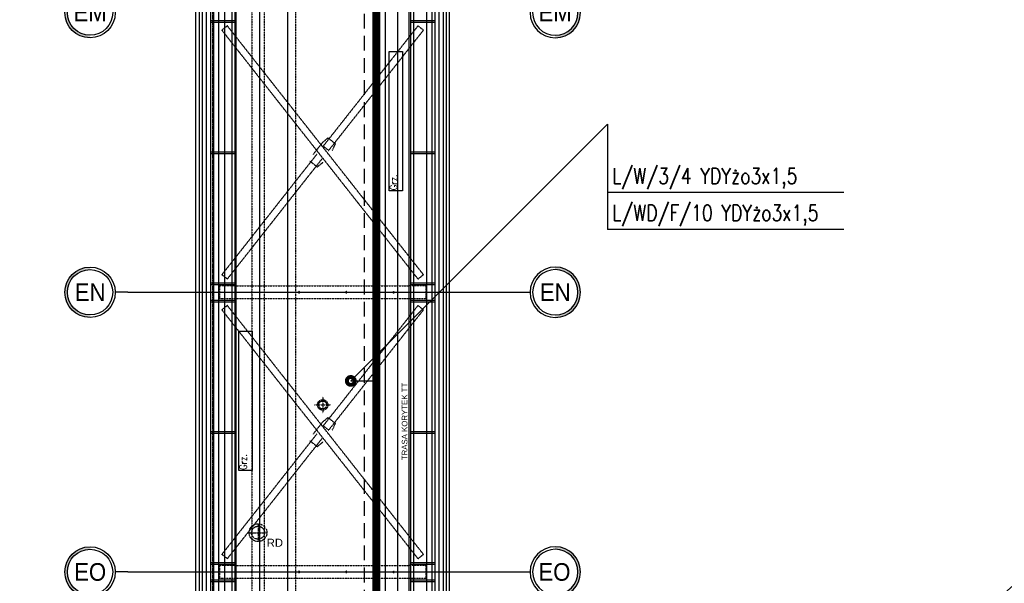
# Model space of a CAD drawing. Extents: x -7228 to 74941, y -112898 to 85621.
# Tile 80 of 256: x 51293 to 52544, y -61601 to -60886. Entities that reach past the tile are written whole.
import ezdxf
from ezdxf.enums import TextEntityAlignment as Align

# ---------------------------------------------------------------- set-up
doc = ezdxf.new("R2010")
doc.units = 0
for name, pattern in [('CENTER', [2, 1.25, -0.25, 0.25, -0.25]), ('DASHED', [0.75, 0.5, -0.25]), ('DASHED2', [0.375, 0.25, -0.125])]:
    doc.linetypes.add(name, pattern=pattern)
doc.layers.get('0').update_dxf_attribs({"color": 101, "linetype": 'CONTINUOUS'})
for name, color, linetype in [('Det-metal', 141, 'CONTINUOUS'), ('E35', 6, 'CONTINUOUS'), ('E50kor', 3, 'CONTINUOUS'), ('Fas-balustrada-widok', 114, 'CONTINUOUS'), ('Ins-co', 2, 'CONTINUOUS'), ('Ins-tele-opis', 216, 'CONTINUOUS'), ('Ins-went', 141, 'CONTINUOUS'), ('Ins-wod', 4, 'CONTINUOUS'), ('Os-osie', 14, 'CENTER'), ('Os-osie glowne', 1, 'CENTER'), ('Os-osie-opis', 16, 'CONTINUOUS'), ('Pos-widok', 121, 'CONTINUOUS'), ('Pzt-chodniki', 8, 'CONTINUOUS'), ('Sc-systemowe', 150, 'CONTINUOUS'), ('W-idok', 8, 'CONTINUOUS')]:
    doc.layers.add(name, color=color, linetype=linetype)
doc.styles.add('dwg_opis duży', font='ARIAL.TTF', dxfattribs={"width": 0.9})
doc.styles.add('ROMANS', font='romans', dxfattribs={"width": 0.85})
doc.styles.add('TYTUL2', font='ARIAL.TTF')

# ---------------------------------------------------------------- blocks, each defined once
blk = doc.blocks.new('_GFKJGKJ')
at = {"linetype": 'DASHED', "ltscale": 0.3}
for p, q in [((-11.2, 0), (11.3, 0)), ((0, 11.3), (0, -11.2))]:
    blk.add_line(p, q, dxfattribs=at)
for radius in [11.3, 8.25]:
    blk.add_circle((0, 0), radius, dxfattribs=at)
blk = doc.blocks.new('_opis_osi')
blk.add_hatch(color=256).paths.add_polyline_path([(32, -32), (28.8, -32, -1), (-28.8, -32), (-32, -32, 1)])
for radius in [32, 28.8]:
    blk.add_circle((0, -32), radius)
at = {"style": 'dwg_opis duży', "width": 0.9}
blk.add_attdef('AXNAMEV', text='', height=22.4, rotation=90, dxfattribs=at).set_placement((0, -32), align=Align.MIDDLE_CENTER)

msp = doc.modelspace()

# ---------------------------------------------------------------- linework, layer by layer
at = {"layer": 'Det-metal', "ltscale": 0.5}
for p, q in [((51529.547, -59991.509), (51529.547, -61762.509)), ((51545.547, -61762.509), (51545.547, -59991.509)), ((51809.547, -59991.509), (51809.547, -61762.509)), ((51825.547, -61762.509), (51825.547, -59991.509))]:
    msp.add_line(p, q, dxfattribs=at)
at = {"layer": 'Det-metal', "linetype": 'DASHED', "ltscale": 0.5}
for p, q in [((51556.469, -60893.821), (51549.489, -60899.327)), ((51567.547, -60907.867), (51556.469, -60893.821)), ((51798.626, -60893.821), (51787.547, -60907.867)), ((51805.606, -60899.327), (51798.713, -60893.89)), ((51549.489, -60899.326), (51567.547, -60922.222)), ((51787.547, -60922.222), (51805.606, -60899.327)), ((51787.547, -61186.796), (51567.547, -60907.867)), ((51787.547, -60907.867), (51678.167, -61046.546)), ((51567.547, -60922.222), (51787.547, -61201.151)), ((51685.147, -61052.052), (51787.547, -60922.222)), ((51677.233, -61041.989), (51665.299, -61057.12)), ((51684.377, -61036.161), (51677.233, -61041.989)), ((51693.799, -61043.593), (51684.377, -61036.161)), ((51689.796, -61051.898), (51693.799, -61043.593)), ((51669.948, -61056.966), (51567.547, -61186.796)), ((51685.147, -61052.052), (51678.167, -61046.546)), ((51567.547, -61201.151), (51676.928, -61062.472)), ((51661.296, -61065.425), (51670.718, -61072.857)), ((51670.718, -61072.857), (51677.862, -61067.029)), ((51567.547, -61186.796), (51549.489, -61209.691)), ((51805.606, -61209.691), (51787.547, -61186.796)), ((51556.469, -61215.197), (51567.547, -61201.151)), ((51787.547, -61201.151), (51798.626, -61215.197)), ((51556.469, -61215.197), (51549.489, -61209.691)), ((51798.626, -61215.197), (51805.606, -61209.691)), ((51567.547, -61224.009), (51546.547, -61224.009)), ((51546.547, -61224.009), (51546.547, -61240.009)), ((51567.547, -61224.009), (51787.547, -61224.009)), ((51586.768, -61231.831), (51586.747, -61232.009)), ((51586.747, -61232.009), (51586.768, -61232.187)), ((51586.827, -61231.662), (51586.768, -61231.831)), ((51586.768, -61232.187), (51586.827, -61232.356)), ((51586.922, -61231.51), (51586.827, -61231.662)), ((51586.827, -61232.356), (51586.922, -61232.508)), ((51587.049, -61231.383), (51586.922, -61231.51)), ((51586.922, -61232.508), (51587.049, -61232.634)), ((51587.2, -61231.288), (51587.049, -61231.383)), ((51587.049, -61232.634), (51587.2, -61232.729)), ((51587.369, -61231.229), (51587.2, -61231.288)), ((51587.2, -61232.729), (51587.369, -61232.789)), ((51587.547, -61231.209), (51587.369, -61231.229)), ((51587.369, -61232.789), (51587.547, -61232.809)), ((51587.725, -61231.229), (51587.547, -61231.209)), ((51587.547, -61232.809), (51587.725, -61232.789)), ((51587.895, -61231.288), (51587.725, -61231.229)), ((51587.725, -61232.789), (51587.895, -61232.729)), ((51588.046, -61231.383), (51587.895, -61231.288)), ((51587.895, -61232.729), (51588.046, -61232.634)), ((51588.173, -61231.51), (51588.046, -61231.383)), ((51588.046, -61232.634), (51588.173, -61232.508)), ((51588.268, -61231.662), (51588.173, -61231.51)), ((51588.173, -61232.508), (51588.268, -61232.356)), ((51588.327, -61231.831), (51588.268, -61231.662)), ((51588.268, -61232.356), (51588.327, -61232.187)), ((51588.347, -61232.009), (51588.327, -61231.831)), ((51588.327, -61232.187), (51588.347, -61232.009)), ((51646.768, -61231.831), (51646.747, -61232.009)), ((51646.747, -61232.009), (51646.768, -61232.187)), ((51646.827, -61231.662), (51646.768, -61231.831)), ((51646.768, -61232.187), (51646.827, -61232.356)), ((51646.922, -61231.51), (51646.827, -61231.662)), ((51646.827, -61232.356), (51646.922, -61232.508)), ((51647.049, -61231.383), (51646.922, -61231.51)), ((51646.922, -61232.508), (51647.049, -61232.634)), ((51647.2, -61231.288), (51647.049, -61231.383)), ((51647.049, -61232.634), (51647.2, -61232.729)), ((51647.369, -61231.229), (51647.2, -61231.288)), ((51647.2, -61232.729), (51647.369, -61232.789)), ((51647.547, -61231.209), (51647.369, -61231.229)), ((51647.369, -61232.789), (51647.547, -61232.809)), ((51647.725, -61231.229), (51647.547, -61231.209)), ((51647.547, -61232.809), (51647.725, -61232.789)), ((51647.895, -61231.288), (51647.725, -61231.229)), ((51647.725, -61232.789), (51647.895, -61232.729)), ((51648.046, -61231.383), (51647.895, -61231.288)), ((51647.895, -61232.729), (51648.046, -61232.634)), ((51648.173, -61231.51), (51648.046, -61231.383)), ((51648.046, -61232.634), (51648.173, -61232.508)), ((51648.268, -61231.662), (51648.173, -61231.51)), ((51648.173, -61232.508), (51648.268, -61232.356)), ((51648.327, -61231.831), (51648.268, -61231.662)), ((51648.268, -61232.356), (51648.327, -61232.187)), ((51648.347, -61232.009), (51648.327, -61231.831)), ((51648.327, -61232.187), (51648.347, -61232.009)), ((51706.768, -61231.831), (51706.747, -61232.009)), ((51706.747, -61232.009), (51706.768, -61232.187)), ((51706.827, -61231.662), (51706.768, -61231.831)), ((51706.768, -61232.187), (51706.827, -61232.356)), ((51706.922, -61231.51), (51706.827, -61231.662)), ((51706.827, -61232.356), (51706.922, -61232.508)), ((51707.049, -61231.383), (51706.922, -61231.51)), ((51706.922, -61232.508), (51707.049, -61232.634)), ((51707.2, -61231.288), (51707.049, -61231.383)), ((51707.049, -61232.634), (51707.2, -61232.729)), ((51707.369, -61231.229), (51707.2, -61231.288)), ((51707.2, -61232.729), (51707.369, -61232.789)), ((51707.547, -61231.209), (51707.369, -61231.229)), ((51707.369, -61232.789), (51707.547, -61232.809)), ((51707.725, -61231.229), (51707.547, -61231.209)), ((51707.547, -61232.809), (51707.725, -61232.789)), ((51707.895, -61231.288), (51707.725, -61231.229)), ((51707.725, -61232.789), (51707.895, -61232.729)), ((51708.046, -61231.383), (51707.895, -61231.288)), ((51707.895, -61232.729), (51708.046, -61232.634)), ((51708.173, -61231.51), (51708.046, -61231.383)), ((51708.046, -61232.634), (51708.173, -61232.508)), ((51708.268, -61231.662), (51708.173, -61231.51)), ((51708.173, -61232.508), (51708.268, -61232.356)), ((51708.327, -61231.831), (51708.268, -61231.662)), ((51708.268, -61232.356), (51708.327, -61232.187)), ((51708.347, -61232.009), (51708.327, -61231.831)), ((51708.327, -61232.187), (51708.347, -61232.009)), ((51766.768, -61231.831), (51766.747, -61232.009)), ((51766.747, -61232.009), (51766.768, -61232.187)), ((51766.827, -61231.662), (51766.768, -61231.831)), ((51766.768, -61232.187), (51766.827, -61232.356)), ((51766.922, -61231.51), (51766.827, -61231.662)), ((51766.827, -61232.356), (51766.922, -61232.508)), ((51767.049, -61231.383), (51766.922, -61231.51)), ((51766.922, -61232.508), (51767.049, -61232.634)), ((51767.2, -61231.288), (51767.049, -61231.383)), ((51767.049, -61232.634), (51767.2, -61232.729)), ((51767.369, -61231.229), (51767.2, -61231.288)), ((51767.2, -61232.729), (51767.369, -61232.789)), ((51767.547, -61231.209), (51767.369, -61231.229)), ((51767.369, -61232.789), (51767.547, -61232.809)), ((51767.725, -61231.229), (51767.547, -61231.209)), ((51767.547, -61232.809), (51767.725, -61232.789)), ((51767.895, -61231.288), (51767.725, -61231.229)), ((51767.725, -61232.789), (51767.895, -61232.729)), ((51768.046, -61231.383), (51767.895, -61231.288)), ((51767.895, -61232.729), (51768.046, -61232.634)), ((51768.173, -61231.51), (51768.046, -61231.383)), ((51768.046, -61232.634), (51768.173, -61232.508)), ((51768.268, -61231.662), (51768.173, -61231.51)), ((51768.173, -61232.508), (51768.268, -61232.356)), ((51768.327, -61231.831), (51768.268, -61231.662)), ((51768.268, -61232.356), (51768.327, -61232.187)), ((51768.347, -61232.009), (51768.327, -61231.831)), ((51768.327, -61232.187), (51768.347, -61232.009)), ((51808.547, -61224.009), (51787.547, -61224.009)), ((51808.547, -61224.009), (51808.547, -61240.009)), ((51546.547, -61240.009), (51567.547, -61240.009)), ((51567.547, -61240.009), (51787.547, -61240.009)), ((51787.547, -61240.009), (51808.547, -61240.009)), ((51556.469, -61248.821), (51549.489, -61254.326)), ((51549.489, -61254.326), (51567.547, -61277.222)), ((51567.547, -61262.867), (51556.469, -61248.821)), ((51798.626, -61248.821), (51787.547, -61262.867)), ((51787.547, -61277.222), (51805.606, -61254.327)), ((51805.606, -61254.327), (51798.713, -61248.89)), ((51787.547, -61541.796), (51567.547, -61262.867)), ((51787.547, -61262.867), (51678.167, -61401.546)), ((51567.547, -61277.222), (51787.547, -61556.151)), ((51685.147, -61407.052), (51787.547, -61277.222)), ((51684.377, -61391.161), (51677.233, -61396.989)), ((51693.799, -61398.593), (51684.377, -61391.161)), ((51677.233, -61396.989), (51665.299, -61412.12)), ((51685.147, -61407.052), (51678.167, -61401.546)), ((51689.796, -61406.898), (51693.799, -61398.593)), ((51669.948, -61411.966), (51567.547, -61541.796)), ((51567.547, -61556.151), (51676.928, -61417.472)), ((51661.296, -61420.425), (51670.718, -61427.857)), ((51670.718, -61427.857), (51677.862, -61422.029)), ((51567.547, -61541.796), (51549.489, -61564.691)), ((51805.606, -61564.691), (51787.547, -61541.796)), ((51556.469, -61570.197), (51567.547, -61556.151)), ((51787.547, -61556.151), (51798.626, -61570.197)), ((51556.469, -61570.197), (51549.489, -61564.691)), ((51798.626, -61570.197), (51805.606, -61564.691)), ((51567.547, -61579.009), (51546.547, -61579.009)), ((51546.547, -61579.009), (51546.547, -61595.009)), ((51567.547, -61579.009), (51787.547, -61579.009)), ((51808.547, -61579.009), (51787.547, -61579.009)), ((51808.547, -61579.009), (51808.547, -61595.009)), ((51546.547, -61595.009), (51567.547, -61595.009)), ((51567.547, -61595.009), (51787.547, -61595.009)), ((51586.768, -61586.831), (51586.747, -61587.009)), ((51586.747, -61587.009), (51586.768, -61587.187)), ((51586.827, -61586.662), (51586.768, -61586.831)), ((51586.768, -61587.187), (51586.827, -61587.356)), ((51586.922, -61586.51), (51586.827, -61586.662)), ((51586.827, -61587.356), (51586.922, -61587.508)), ((51587.049, -61586.383), (51586.922, -61586.51)), ((51586.922, -61587.508), (51587.049, -61587.634)), ((51587.2, -61586.288), (51587.049, -61586.383)), ((51587.049, -61587.634), (51587.2, -61587.73)), ((51587.369, -61586.229), (51587.2, -61586.288)), ((51587.2, -61587.73), (51587.369, -61587.789)), ((51587.547, -61586.209), (51587.369, -61586.229)), ((51587.369, -61587.789), (51587.547, -61587.809)), ((51587.725, -61586.229), (51587.547, -61586.209)), ((51587.547, -61587.809), (51587.725, -61587.789)), ((51587.895, -61586.288), (51587.725, -61586.229)), ((51587.725, -61587.789), (51587.895, -61587.73)), ((51588.046, -61586.383), (51587.895, -61586.288)), ((51587.895, -61587.73), (51588.046, -61587.634)), ((51588.173, -61586.51), (51588.046, -61586.383)), ((51588.046, -61587.634), (51588.173, -61587.508)), ((51588.268, -61586.662), (51588.173, -61586.51)), ((51588.173, -61587.508), (51588.268, -61587.356)), ((51588.327, -61586.831), (51588.268, -61586.662)), ((51588.268, -61587.356), (51588.327, -61587.187)), ((51588.347, -61587.009), (51588.327, -61586.831)), ((51588.327, -61587.187), (51588.347, -61587.009)), ((51646.768, -61586.831), (51646.747, -61587.009)), ((51646.747, -61587.009), (51646.768, -61587.187)), ((51646.827, -61586.662), (51646.768, -61586.831)), ((51646.768, -61587.187), (51646.827, -61587.356)), ((51646.922, -61586.51), (51646.827, -61586.662)), ((51646.827, -61587.356), (51646.922, -61587.508)), ((51647.049, -61586.383), (51646.922, -61586.51)), ((51646.922, -61587.508), (51647.049, -61587.634)), ((51647.2, -61586.288), (51647.049, -61586.383)), ((51647.049, -61587.634), (51647.2, -61587.73)), ((51647.369, -61586.229), (51647.2, -61586.288)), ((51647.2, -61587.73), (51647.369, -61587.789)), ((51647.547, -61586.209), (51647.369, -61586.229)), ((51647.369, -61587.789), (51647.547, -61587.809)), ((51647.725, -61586.229), (51647.547, -61586.209)), ((51647.547, -61587.809), (51647.725, -61587.789)), ((51647.895, -61586.288), (51647.725, -61586.229)), ((51647.725, -61587.789), (51647.895, -61587.73)), ((51648.046, -61586.383), (51647.895, -61586.288)), ((51647.895, -61587.73), (51648.046, -61587.634)), ((51648.173, -61586.51), (51648.046, -61586.383)), ((51648.046, -61587.634), (51648.173, -61587.508)), ((51648.268, -61586.662), (51648.173, -61586.51)), ((51648.173, -61587.508), (51648.268, -61587.356)), ((51648.327, -61586.831), (51648.268, -61586.662)), ((51648.268, -61587.356), (51648.327, -61587.187)), ((51648.347, -61587.009), (51648.327, -61586.831)), ((51648.327, -61587.187), (51648.347, -61587.009)), ((51706.768, -61586.831), (51706.747, -61587.009)), ((51706.747, -61587.009), (51706.768, -61587.187)), ((51706.827, -61586.662), (51706.768, -61586.831)), ((51706.768, -61587.187), (51706.827, -61587.356)), ((51706.922, -61586.51), (51706.827, -61586.662)), ((51706.827, -61587.356), (51706.922, -61587.508)), ((51707.049, -61586.383), (51706.922, -61586.51)), ((51706.922, -61587.508), (51707.049, -61587.634)), ((51707.2, -61586.288), (51707.049, -61586.383)), ((51707.049, -61587.634), (51707.2, -61587.73)), ((51707.369, -61586.229), (51707.2, -61586.288)), ((51707.2, -61587.73), (51707.369, -61587.789)), ((51707.547, -61586.209), (51707.369, -61586.229)), ((51707.369, -61587.789), (51707.547, -61587.809)), ((51707.725, -61586.229), (51707.547, -61586.209)), ((51707.547, -61587.809), (51707.725, -61587.789)), ((51707.895, -61586.288), (51707.725, -61586.229)), ((51707.725, -61587.789), (51707.895, -61587.73)), ((51708.046, -61586.383), (51707.895, -61586.288)), ((51707.895, -61587.73), (51708.046, -61587.634)), ((51708.173, -61586.51), (51708.046, -61586.383)), ((51708.046, -61587.634), (51708.173, -61587.508)), ((51708.268, -61586.662), (51708.173, -61586.51)), ((51708.173, -61587.508), (51708.268, -61587.356)), ((51708.327, -61586.831), (51708.268, -61586.662)), ((51708.268, -61587.356), (51708.327, -61587.187)), ((51708.347, -61587.009), (51708.327, -61586.831)), ((51708.327, -61587.187), (51708.347, -61587.009)), ((51766.768, -61586.831), (51766.747, -61587.009)), ((51766.747, -61587.009), (51766.768, -61587.187)), ((51766.827, -61586.662), (51766.768, -61586.831)), ((51766.768, -61587.187), (51766.827, -61587.356)), ((51766.922, -61586.51), (51766.827, -61586.662)), ((51766.827, -61587.356), (51766.922, -61587.508)), ((51767.049, -61586.383), (51766.922, -61586.51)), ((51766.922, -61587.508), (51767.049, -61587.634)), ((51767.2, -61586.288), (51767.049, -61586.383)), ((51767.049, -61587.634), (51767.2, -61587.73)), ((51767.369, -61586.229), (51767.2, -61586.288)), ((51767.2, -61587.73), (51767.369, -61587.789)), ((51767.547, -61586.209), (51767.369, -61586.229)), ((51767.369, -61587.789), (51767.547, -61587.809)), ((51767.725, -61586.229), (51767.547, -61586.209)), ((51767.547, -61587.809), (51767.725, -61587.789)), ((51767.895, -61586.288), (51767.725, -61586.229)), ((51767.725, -61587.789), (51767.895, -61587.73)), ((51768.046, -61586.383), (51767.895, -61586.288)), ((51767.895, -61587.73), (51768.046, -61587.634)), ((51768.173, -61586.51), (51768.046, -61586.383)), ((51768.046, -61587.634), (51768.173, -61587.508)), ((51768.268, -61586.662), (51768.173, -61586.51)), ((51768.173, -61587.508), (51768.268, -61587.356)), ((51768.327, -61586.831), (51768.268, -61586.662)), ((51768.268, -61587.356), (51768.327, -61587.187)), ((51768.347, -61587.009), (51768.327, -61586.831)), ((51768.327, -61587.187), (51768.347, -61587.009)), ((51787.547, -61595.009), (51808.547, -61595.009))]:
    msp.add_line(p, q, dxfattribs=at)
at = {"layer": 'E35'}
for p, q in [((51713.284, -61344.534), (52039.422, -61018.396)), ((52039.422, -61018.396), (52039.422, -61152.16)), ((52339.587, -61105.232), (52039.422, -61105.232)), ((52339.587, -61152.16), (52039.422, -61152.16))]:
    msp.add_line(p, q, dxfattribs=at)
at = {"layer": 'E50kor', "linetype": 'DASHED2', "ltscale": 75}
msp.add_line((51730.7, -62865.87), (51730.7, -56250.713), dxfattribs=at)
at = {"layer": 'E50kor', "ltscale": 75}
msp.add_line((51713.284, -61344.534), (51745.7, -61344.534), dxfattribs=at)
at = {"layer": 'E50kor', "const_width": 10}
msp.add_lwpolyline([(51297.624, -62892.36), (51745.7, -62892.36), (51745.7, -56265.713)], dxfattribs=at)
at = {"layer": 'E50kor', "linetype": 'DASHED2', "const_width": 10}
msp.add_lwpolyline([(51710.784, -61344.534, 1), (51715.784, -61344.534, 1)], format="xyb", close=True, dxfattribs=at)
at = {"layer": 'Fas-balustrada-widok'}
for points in [[(51562.047, -56555.711), (51562.047, -62318.676)], [(51566.047, -56555.711), (51566.047, -62318.676)], [(51789.047, -56555.711), (51789.047, -62318.676)], [(51793.047, -56555.711), (51793.047, -62318.676)], [(51535.047, -56593.711), (51535.047, -62308.193)], [(51539.047, -56593.711), (51539.047, -62308.193)], [(51816.047, -56593.711), (51816.047, -62308.193)], [(51820.047, -56593.711), (51820.047, -62308.193)], [(51535.047, -60887.009), (51566.047, -60887.009)], [(51535.047, -60889.009), (51566.047, -60889.009)], [(51789.047, -60887.009), (51820.047, -60887.009)], [(51789.047, -60889.009), (51820.047, -60889.009)], [(51535.047, -61053.693), (51566.047, -61053.693)], [(51535.047, -61055.693), (51566.047, -61055.693)], [(51789.047, -61053.693), (51820.047, -61053.693)], [(51789.047, -61055.693), (51820.047, -61055.693)], [(51535.047, -61220.009), (51566.047, -61220.009)], [(51789.047, -61220.009), (51820.047, -61220.009)], [(51535.047, -61222.009), (51566.047, -61222.009)], [(51789.047, -61222.009), (51820.047, -61222.009)], [(51535.047, -61242.009), (51566.047, -61242.009)], [(51535.047, -61244.009), (51566.047, -61244.009)], [(51789.047, -61242.009), (51820.047, -61242.009)], [(51789.047, -61244.009), (51820.047, -61244.009)], [(51535.047, -61408.693), (51566.047, -61408.693)], [(51535.047, -61410.693), (51566.047, -61410.693)], [(51789.047, -61408.693), (51820.047, -61408.693)], [(51789.047, -61410.693), (51820.047, -61410.693)], [(51535.047, -61575.009), (51566.047, -61575.009)], [(51535.047, -61577.009), (51566.047, -61577.009)], [(51789.047, -61575.009), (51820.047, -61575.009)], [(51789.047, -61577.009), (51820.047, -61577.009)], [(51535.047, -61597.009), (51566.047, -61597.009)], [(51535.047, -61599.009), (51566.047, -61599.009)], [(51789.047, -61597.009), (51820.047, -61597.009)], [(51789.047, -61599.009), (51820.047, -61599.009)]]:
    msp.add_lwpolyline(points, dxfattribs=at)
at = {"layer": 'Ins-co'}
msp.add_line((51633.047, -56543.711), (51633.047, -61991.193), dxfattribs=at)
at = {"layer": 'Ins-co', "linetype": 'DASHED', "ltscale": 0.5}
msp.add_line((51643.047, -56543.711), (51643.047, -61991.193), dxfattribs=at)
at = {"layer": 'Ins-co'}
for points in [[(51762.117, -60926.193), (51779.117, -60926.193), (51779.117, -61103.193), (51762.117, -61103.193)], [(51571.117, -61281.193), (51588.117, -61281.193), (51588.117, -61458.193), (51571.117, -61458.193)]]:
    msp.add_lwpolyline(points, close=True, dxfattribs=at)
at = {"layer": 'Ins-went', "linetype": 'DASHED', "ltscale": 0.5}
for p, q in [((51677.547, -61364.651), (51677.547, -61385.436)), ((51667.155, -61375.043), (51687.94, -61375.043))]:
    msp.add_line(p, q, dxfattribs=at)
for radius in [6.6, 5]:
    msp.add_circle((51677.547, -61375.043), radius, dxfattribs=at)
at = {"layer": 'Ins-wod'}
for points in [[(51516.547, -62305.509), (51516.547, -56566.526)], [(51838.547, -62305.509), (51838.547, -56566.526)]]:
    msp.add_lwpolyline(points, dxfattribs=at)
at = {"layer": 'Ins-wod', "linetype": 'DASHED', "ltscale": 0.5}
for points in [[(51587.406, -57337.193), (51587.406, -62443.509)], [(51603.406, -57337.193), (51603.406, -62427.509)]]:
    msp.add_lwpolyline(points, dxfattribs=at)
at = {"layer": 'Os-osie', "ltscale": 0.5}
for p, q in [((51429.982, -61232.009), (51925.113, -61232.009)), ((51429.982, -61587.009), (51925.113, -61587.009))]:
    msp.add_line(p, q, dxfattribs=at)
at = {"layer": 'Os-osie glowne'}
for points in [[(51537.547, -56064.193), (51537.547, -63668.4)], [(51772.547, -56064.193), (51772.547, -62415.66)]]:
    msp.add_lwpolyline(points, dxfattribs=at)
at = {"layer": 'Os-osie-opis'}
for points in [[(51429.982, -61232.009), (51413.982, -61232.009)], [(51925.113, -61232.009), (51941.113, -61232.009)], [(51429.982, -61587.009), (51413.982, -61587.009)], [(51925.113, -61587.009), (51941.113, -61587.009)]]:
    msp.add_lwpolyline(points, dxfattribs=at)
at = {"layer": 'Pos-widok'}
msp.add_lwpolyline([(51552.955, -62298.334), (51772.955, -62298.334), (51772.955, -59421.833), (51552.955, -59421.833), (51552.955, -62298.334)], dxfattribs=at)
at = {"layer": 'Pzt-chodniki'}
for radius in [1040, 1020]:
    msp.add_arc((53235.547, -62390.509), radius, 90, 180, dxfattribs=at)
at = {"layer": 'Sc-systemowe'}
for points in [[(51520.547, -59432.635), (51520.547, -62305.509)], [(51524.547, -59432.635), (51524.547, -62305.509)], [(51830.547, -59432.635), (51830.547, -62305.509)], [(51834.547, -59432.635), (51834.547, -62305.509)]]:
    msp.add_lwpolyline(points, dxfattribs=at)
at = {"layer": 'W-idok'}
for points in [[(51567.547, -62305.509), (51567.547, -56553.711)], [(51597.547, -62305.509), (51597.547, -56553.711)], [(51757.547, -62305.509), (51757.547, -56553.711)], [(51787.547, -62305.509), (51787.547, -56553.711)]]:
    msp.add_lwpolyline(points, dxfattribs=at)

# ---------------------------------------------------------------- block references
at = {"layer": 'Ins-wod'}
msp.add_blockref('_GFKJGKJ', (51595.406, -61537.193), dxfattribs=at)
at = {"layer": 'Os-osie-opis'}
ref = msp.add_blockref('_opis_osi', (51413.982, -60877.009), dxfattribs=dict(at, rotation=270))
ref.add_attrib('AXNAMEV', 'EM', dxfattribs={"layer": '0', "height": 22.4, "style": 'dwg_opis duży', "width": 0.9}).set_placement((51382.147, -60877.009), align=Align.MIDDLE_CENTER)
ref = msp.add_blockref('_opis_osi', (51941.113, -60877.009), dxfattribs=dict(at, xscale=-1, rotation=90))
ref.add_attrib('AXNAMEV', 'EM', dxfattribs={"layer": '0', "height": 22.4, "style": 'dwg_opis duży', "width": 0.9}).set_placement((51972.851, -60877.009), align=Align.MIDDLE_CENTER)
ref = msp.add_blockref('_opis_osi', (51413.982, -61232.009), dxfattribs=dict(at, rotation=270))
ref.add_attrib('AXNAMEV', 'EN', dxfattribs={"layer": '0', "height": 22.4, "style": 'dwg_opis duży', "width": 0.9}).set_placement((51382.147, -61232.009), align=Align.MIDDLE_CENTER)
ref = msp.add_blockref('_opis_osi', (51941.113, -61232.009), dxfattribs=dict(at, xscale=-1, rotation=90))
ref.add_attrib('AXNAMEV', 'EN', dxfattribs={"layer": '0', "height": 22.4, "style": 'dwg_opis duży', "width": 0.9}).set_placement((51973.03, -61232.009), align=Align.MIDDLE_CENTER)
ref = msp.add_blockref('_opis_osi', (51413.982, -61587.009), dxfattribs=dict(at, rotation=270))
ref.add_attrib('AXNAMEV', 'EO', dxfattribs={"layer": '0', "height": 22.4, "style": 'dwg_opis duży', "width": 0.9}).set_placement((51382.147, -61587.009), align=Align.MIDDLE_CENTER)
ref = msp.add_blockref('_opis_osi', (51941.113, -61587.009), dxfattribs=dict(at, xscale=-1, rotation=90))
ref.add_attrib('AXNAMEV', 'EO', dxfattribs={"layer": '0', "height": 22.4, "style": 'dwg_opis duży', "width": 0.9}).set_placement((51971.985, -61587.009), align=Align.MIDDLE_CENTER)

# ---------------------------------------------------------------- texts
at = {"layer": 'E35', "style": 'ROMANS', "width": 0.8}
for s, p in [('L/W/3/4 YDYżo3x1,5', (52045.548, -61094.282)), ('L/WD/F/10 YDYżo3x1,5', (52045.548, -61141.21))]:
    msp.add_text(s, height=20, dxfattribs=at).set_placement(p)
at = {"layer": 'Ins-co', "char_height": 9, "width": 203.76147, "attachment_point": 3, "rotation": 90, "style": 'ROMANS'}
for insert in [(51763.077, -61082.416), (51572.077, -61437.416)]:
    msp.add_mtext('Grz.', dxfattribs=dict(at, insert=insert))
at = {"layer": 'Ins-tele-opis', "style": 'TYTUL2'}
msp.add_text('TRASA KORYTEK TT', height=7.11961, rotation=90, dxfattribs=at).set_placement((51785.198, -61445.15))
at = {"layer": 'Ins-wod', "insert": (51606.515, -61555.084), "char_height": 10.2123, "width": 1336.21749, "attachment_point": 7, "style": 'TYTUL2'}
msp.add_mtext('RD', dxfattribs=at)

doc.saveas('drawing.dxf')
